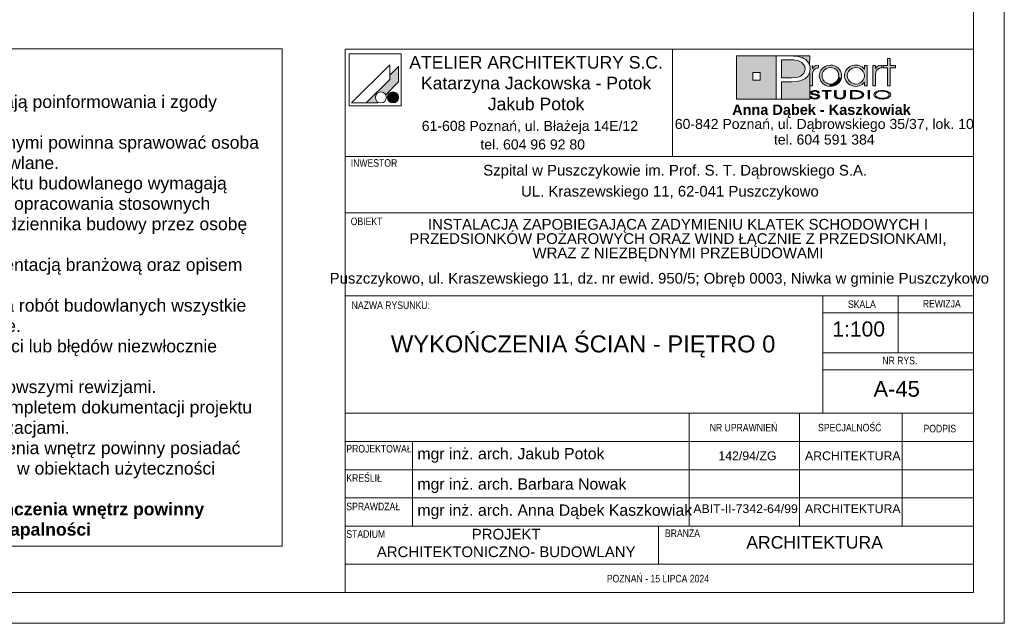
# Paper-space layout 'A-45 WYKOŃCZENIA ŚCIAN - PIĘTRO 0' of a CAD drawing. Header units: millimetres. Extents: x 0 to 500, y 0 to 400.
# Tile 12 of 15: x 343 to 500, y 0 to 96. Entities that reach past the tile are written whole.
import ezdxf
from ezdxf.xclip import XClip

# ---------------------------------------------------------------- set-up
doc = ezdxf.new("R2010")
doc.units = ezdxf.units.MM
doc.header["$MEASUREMENT"] = 0
doc.header["$XCLIPFRAME"] = 0
doc.layers.add('0_Nr_pióra__2', color=8, linetype='Continuous', lineweight=13)
doc.layers.add('A_Arkusz_Nr_pióra__1', color=7, linetype='Continuous', lineweight=20)
for name, color, linetype, lineweight, true_color in [('0_Nr_pióra__249', 7, 'Continuous', 5, 0x191919), ('A_Arkusz_Nr_pióra__19', 7, 'Continuous', 5, 0x191919), ('A_Arkusz_Nr_pióra__255', 7, 'Continuous', 15, 0x242424)]:
    doc.layers.add(name, color=color, linetype=linetype, lineweight=lineweight, true_color=true_color)
doc.styles.add('STYL_AUTOMATYCZNY_1', font='arial.ttf')
doc.styles.add('STYL_AUTOMATYCZNY_2', font='ARIALN.TTF')
doc.styles.add('STYL_AUTOMATYCZNY_3', font='arial.ttf')

# ---------------------------------------------------------------- blocks, each defined once
blk = doc.blocks.new('Rysunek_4_4', base_point=(-1971.26, -490.2))
at = {"layer": '0_Nr_pióra__2', "color": 8, "linetype": 'Continuous', "lineweight": 13}
for p, q in [((385.09, 91.49), (290.67, 91.49)), ((290.67, 91.49), (290.67, 12.31)), ((385.09, 12.31), (385.09, 91.49)), ((290.67, 12.31), (385.09, 12.31))]:
    blk.add_line(p, q, dxfattribs=at)
at = {"layer": '0_Nr_pióra__2', "color": 8, "linetype": 'Continuous', "lineweight": 13, "insert": (291.17, 90.54), "char_height": 2, "width": 93.4245, "attachment_point": 1, "line_spacing_factor": 0.972584, "style": 'STYL_AUTOMATYCZNY_1'}
blk.add_mtext('\\A1;{\\pql;\\fArial|b0|i0|c238|p0;\\W1.000000;UWAGI:\\P\\pql;\\fArial|b0|i0|c238|p0;\\W1.000000;\\P\\pql;\\fArial|b0|i0|c238|p0;\\W1.000000;1. Wszystkie zmiany w projekcie wymagają poinformowania i zgody Projektanta.\\P\\pql;\\fArial|b0|i0|c238|p0;\\W1.000000;2. Nadzór autorski nad pracami budowlanymi powinna sprawować osoba posiadająca stosowne uprawnienia budowlane.\\P\\pql;\\fArial|b0|i0|c238|p0;\\W1.000000;3. Zmiany nieistotne w stosunku do projektu budowlanego wymagają poinformowania i zgody Projektanta oraz opracowania stosownych rysunków rewizyjnych, a także wpisu do dziennika budowy przez osobę pełniącą nadzór autorski.\\P\\pql;\\fArial|b0|i0|c238|p0;\\W1.000000;4. Rysunki rozpatrywać łącznie z dokumentacją branżową oraz opisem technicznym.\\P\\pql;\\pt3.76365;\\fArial|b0|i0|c238|p0;\\W1.000000;5. Przed przystąpieniem do wykonywania robót budowlanych wszystkie wymiary należy zweryfikować na budowie.\\P\\pql;\\fArial|b0|i0|c238|p0;\\W1.000000;6. W przypadku stwierdzenia niezgodności lub błędów niezwłocznie powiadomić Projektanta.\\P\\pql;\\fArial|b0|i0|c238|p0;\\W1.000000;7. Rozpatrywać rysunki wyłącznie z najnowszymi rewizjami.\\P\\pql;\\fArial|b0|i0|c238|p0;\\W1.000000;8. Do realizacji przystąpić wyłącznie z kompletem dokumentacji projektu wykonawczego z jego rewizjami i aktualizacjami.\\P\\pql;\\fArial|b0|i0|c238|p0;\\W1.000000;9. Wszystke materiały użyte do wykończenia wnętrz powinny posiadać świadectwo dopuszczenia do stosowania w obiektach użyteczności publicznej, wydane przez PZH.\\P\\pql;\\fArial|b1|i0|c238|p0;\\W1.000000;10.Wszystke materiały użyte do wykończenia wnętrz powinny posiadać atesty świadczące o trudnozapalności}', dxfattribs=at)

psp = doc.layouts.new('A-45 WYKOŃCZENIA ŚCIAN - PIĘTRO 0')

# ---------------------------------------------------------------- hatches: boundary and pattern name
at = {"layer": 'A_Arkusz_Nr_pióra__19', "linetype": 'Continuous', "lineweight": 0, "true_color": 0x131313}
h = psp.add_hatch(color=250, dxfattribs=at)
h.paths.add_polyline_path([(457.36, 90.34), (463.71, 90.34), (463.71, 83.46), (457.36, 83.46)])
h.paths.add_polyline_path([(459.96, 87.69), (461.15, 87.69), (461.15, 86.49), (459.96, 86.49)], flags=0)
for points in [[(466.17, 89.71), (465.71, 89.72), (464.53, 89.72), (464.53, 86.86), (466.06, 86.86), (466.69, 86.89), (467.19, 86.98), (467.59, 87.13), (467.79, 87.26), (467.96, 87.42), (468.11, 87.61), (468.21, 87.83), (468.28, 88.05), (468.3, 88.28), (468.24, 88.67), (468.07, 89), (467.78, 89.3), (467.48, 89.48), (467.12, 89.62), (466.71, 89.69), (466.5, 89.71)], [(469.03, 90.34), (469.02, 88.83), (468.99, 88.95), (468.83, 89.25), (468.63, 89.52), (468.39, 89.75), (468.11, 89.94), (467.83, 90.07), (467.54, 90.17), (467.23, 90.25), (466.87, 90.3), (466.07, 90.33), (466.02, 90.34)], [(464.53, 83.46), (469.03, 83.46), (469.03, 87.7), (468.73, 87.14), (468.24, 86.71), (467.69, 86.45), (467.02, 86.29), (466.24, 86.24), (464.53, 86.24)]]:
    psp.add_hatch(color=250, dxfattribs=at).paths.add_polyline_path(points)
at = {"layer": 'A_Arkusz_Nr_pióra__19', "linetype": 'Continuous', "lineweight": 5, "true_color": 0x191919}
for points in [[(481.85, 85.58), (481.41, 85.58), (481.41, 88.44), (480.7, 88.44), (480.7, 88.81), (481.41, 88.81), (481.41, 89.94), (481.85, 89.94), (481.85, 88.81), (482.66, 88.81), (482.66, 88.44), (481.85, 88.44)], [(403.6, 88.67), (402.2, 87.26), (402.2, 86.61), (398.43, 82.85), (400.24, 82.85), (400.35, 82.96), (400.22, 83.05), (400.11, 83.16), (400.02, 83.29), (399.96, 83.43), (399.92, 83.58), (399.91, 83.73), (399.92, 83.88), (399.96, 84.03), (400.02, 84.17), (400.11, 84.3), (400.22, 84.4), (400.35, 84.49), (400.49, 84.56), (400.64, 84.6), (400.79, 84.61), (400.94, 84.6), (401.09, 84.56), (401.23, 84.49), (401.36, 84.4), (401.46, 84.3), (401.56, 84.16), (403.6, 86.21), (403.6, 86.51)], [(403.6, 86.21), (403.6, 88.67), (402.2, 87.26), (402.2, 86.61), (398.43, 82.85), (400.24, 82.85), (400.35, 82.96, -1.314777), (401.56, 84.16)], [(469.46, 88.83), (469.02, 88.83), (469.02, 85.58), (469.48, 85.58), (469.49, 87.54, -0.145311), (469.61, 87.99, -0.140329), (470.1, 88.38), (470.45, 88.45), (470.45, 88.88), (470.01, 88.81), (469.68, 88.63), (469.46, 88.34)], [(470.56, 87.22), (470.58, 87.43), (470.63, 87.65), (470.71, 87.86), (470.82, 88.06), (470.95, 88.25), (471.11, 88.41), (471.48, 88.67), (471.88, 88.83), (472.33, 88.89), (472.35, 88.89), (472.33, 88.52), (472.17, 88.51), (472, 88.47), (471.83, 88.41), (471.67, 88.34), (471.53, 88.24), (471.39, 88.13), (471.17, 87.86), (471.04, 87.55), (471, 87.2), (471.04, 86.84), (471.18, 86.52), (471.4, 86.24), (471.68, 86.04), (471.99, 85.91), (472.17, 85.89), (472.15, 85.52), (471.88, 85.55), (471.47, 85.71), (471.11, 85.97), (470.8, 86.33), (470.62, 86.75)], [(472.33, 88.52), (472.68, 88.47), (473, 88.33), (473.29, 88.11), (473.5, 87.85), (473.62, 87.55), (473.67, 87.21), (473.64, 86.96), (474.05, 86.8), (474.07, 86.87), (474.1, 87.2), (474.08, 87.43), (474.03, 87.67), (473.93, 87.91), (473.77, 88.17), (473.56, 88.4), (473.3, 88.6), (473, 88.76), (472.68, 88.85), (472.35, 88.89)], [(480.14, 88.38), (480.05, 88.34), (479.97, 88.29), (479.87, 88.23), (479.76, 88.12), (479.67, 88.01), (479.6, 87.9), (479.56, 87.78), (479.53, 87.63), (479.52, 87.46), (479.52, 85.58), (479.07, 85.58), (479.07, 88.81), (479.5, 88.81), (479.5, 88.34), (479.72, 88.63), (480.05, 88.81), (480.49, 88.88), (480.49, 88.45), (480.36, 88.43), (480.24, 88.41)], [(472.86, 85.58), (472.6, 85.52), (472.33, 85.5), (472.15, 85.52), (472.17, 85.89), (472.34, 85.87), (472.69, 85.91), (473, 86.04), (473.28, 86.26), (473.5, 86.53), (473.62, 86.85), (473.64, 86.96), (474.05, 86.8), (473.97, 86.56), (473.8, 86.26), (473.61, 86.03), (473.38, 85.84), (473.12, 85.68)], [(470.29, 84.49), (470.55, 84.49), (470.53, 84.59), (470.47, 84.67), (470.35, 84.75), (470.21, 84.81), (470.04, 84.84), (469.85, 84.85), (469.66, 84.84), (469.49, 84.8), (469.34, 84.74), (469.23, 84.67), (469.16, 84.59), (469.14, 84.5), (469.16, 84.4), (469.22, 84.33), (469.32, 84.26), (469.4, 84.22), (469.47, 84.2), (469.53, 84.19), (469.65, 84.16), (469.76, 84.15), (469.88, 84.13), (469.99, 84.11), (470.07, 84.09), (470.15, 84.07), (470.16, 84.22), (470.04, 84.24), (469.88, 84.26), (469.69, 84.3), (469.6, 84.32), (469.52, 84.35), (469.45, 84.39), (469.41, 84.44), (469.4, 84.5), (469.42, 84.57), (469.46, 84.62), (469.54, 84.67), (469.62, 84.7), (469.72, 84.73), (469.81, 84.73), (469.9, 84.73), (469.99, 84.72), (470.07, 84.7), (470.15, 84.67), (470.22, 84.62), (470.27, 84.56)], [(471.85, 83.5), (471.6, 83.5), (471.6, 84.71), (471.02, 84.71), (471.02, 84.83), (472.43, 84.83), (472.43, 84.71), (471.85, 84.71)], [(474.45, 83.6), (474.36, 83.56), (474.25, 83.52), (474.12, 83.5), (473.99, 83.48), (473.86, 83.48), (473.67, 83.49), (473.5, 83.52), (473.34, 83.56), (473.15, 83.67), (473.03, 83.82), (473, 84), (473, 84.83), (473.25, 84.83), (473.25, 84), (473.26, 83.9), (473.31, 83.81), (473.37, 83.74, 0.154269), (473.86, 83.61, 0.149724), (474.34, 83.73), (474.41, 83.81)], [(474.41, 83.81), (474.45, 83.9), (474.46, 84), (474.46, 84.83), (474.72, 84.83), (474.72, 84), (474.7, 83.86), (474.63, 83.74), (474.53, 83.65), (474.45, 83.6)], [(475.76, 83.62), (476.04, 83.62), (476.04, 83.5), (475.51, 83.5), (475.51, 84.83), (476.04, 84.83), (476.04, 84.71), (475.76, 84.71)], [(476.23, 84.83), (476.55, 84.82), (476.75, 84.79), (476.75, 84.66), (476.59, 84.68), (476.38, 84.7), (476.13, 84.71), (476.04, 84.71), (476.04, 84.83)], [(477.07, 84.72), (477.23, 84.65), (477.36, 84.58), (477.48, 84.49), (477.57, 84.38), (477.62, 84.27), (477.64, 84.16), (477.61, 84.02), (477.53, 83.89), (477.39, 83.77), (477.25, 83.68), (477.09, 83.62), (476.92, 83.57), (476.74, 83.53), (476.74, 83.67), (476.88, 83.7), (477.07, 83.77), (477.22, 83.87), (477.31, 83.96), (477.37, 84.06), (477.39, 84.17), (477.37, 84.28), (477.3, 84.38), (477.21, 84.47), (477.08, 84.55), (476.93, 84.61), (476.75, 84.66), (476.75, 84.79), (476.83, 84.78)], [(478.57, 83.5), (478.32, 83.5), (478.32, 84.83), (478.57, 84.83)], [(402.36, 84.53), (403.02, 82.9, -0.39153), (401.92, 83.36, -0.418968)], [(402.36, 84.53), (403.02, 82.9, 0.455663), (403.49, 84.15, 0.390402)], [(469.33, 83.87), (469.06, 83.87), (469.08, 83.79), (469.13, 83.71), (469.2, 83.64), (469.28, 83.59), (469.36, 83.56), (469.43, 83.54), (469.48, 83.52), (469.61, 83.49), (469.74, 83.48), (469.82, 83.49), (469.9, 83.48), (470.05, 83.49), (470.24, 83.53), (470.41, 83.6), (470.52, 83.68), (470.59, 83.77), (470.62, 83.87), (470.61, 83.92), (470.58, 83.98), (470.55, 84.03), (470.49, 84.08), (470.44, 84.12), (470.35, 84.16), (470.3, 84.18), (470.2, 84.21), (470.16, 84.22), (470.15, 84.07), (470.19, 84.05), (470.29, 84), (470.34, 83.93), (470.36, 83.86), (470.35, 83.8), (470.31, 83.74), (470.23, 83.68), (470.17, 83.65), (470.11, 83.64), (470.02, 83.61), (469.94, 83.6), (469.87, 83.6), (469.8, 83.6), (469.71, 83.61), (469.63, 83.62), (469.56, 83.64), (469.49, 83.67), (469.45, 83.7), (469.39, 83.74), (469.35, 83.8)], [(476.74, 83.53), (476.72, 83.53), (476.5, 83.51), (476.25, 83.5), (476.04, 83.5), (476.04, 83.62), (476.13, 83.62), (476.28, 83.62), (476.45, 83.63), (476.53, 83.63), (476.66, 83.65), (476.74, 83.67)]]:
    psp.add_hatch(color=250, dxfattribs=at).paths.add_polyline_path(points)
h = psp.add_hatch(color=250, dxfattribs=at)
h.paths.add_polyline_path([(477.73, 86.15), (477.36, 85.79), (476.91, 85.57), (476.39, 85.5), (476.06, 85.53), (475.75, 85.61), (475.44, 85.75), (475.18, 85.92), (474.96, 86.14), (474.78, 86.41), (474.66, 86.67), (474.59, 86.93), (474.57, 87.2), (474.58, 87.41), (474.63, 87.61), (474.7, 87.82), (474.79, 88.02), (474.91, 88.19), (475.05, 88.36), (475.24, 88.52), (475.44, 88.65), (475.67, 88.76), (475.91, 88.83), (476.15, 88.87), (476.4, 88.89), (476.67, 88.87), (476.92, 88.81), (477.15, 88.72), (477.37, 88.59), (477.56, 88.43), (477.73, 88.24), (477.73, 88.51), (477.73, 88.81), (478.17, 88.81), (478.17, 87.53), (478.17, 85.58), (477.73, 85.58), (477.73, 85.83)])
h.paths.add_polyline_path([(475.81, 88.38, 0.471077), (475.22, 86.5, 0.494724), (477.4, 86.34, 0.387258), (477.36, 88.1, 0.314042)], flags=0)
h = psp.add_hatch(color=250, dxfattribs=at)
h.paths.add_polyline_path([(480.59, 84.85, 0.130991), (479.56, 84.6, 0.250658), (479.25, 84.17, 0.250617), (479.5, 83.77, 0.141351), (480.59, 83.48, 0.117723), (481.58, 83.7, 0.245905), (481.93, 84.16, 0.237366), (481.68, 84.56, 0.143887)])
h.paths.add_polyline_path([(480.59, 84.73, 0.128597), (479.81, 84.56), (479.72, 84.5), (479.65, 84.45), (479.58, 84.37), (479.54, 84.31), (479.51, 84.24), (479.5, 84.17), (479.53, 84.03), (479.62, 83.91), (479.78, 83.79, 0.126974), (480.59, 83.6, 0.113214), (481.35, 83.76), (481.49, 83.86), (481.58, 83.93), (481.63, 84.01), (481.66, 84.08), (481.67, 84.16), (481.65, 84.26), (481.6, 84.36), (481.52, 84.45), (481.39, 84.55, 0.11716)], flags=0)

# ---------------------------------------------------------------- linework, layer by layer
at = {"layer": '0_Nr_pióra__249', "color": 250, "linetype": 'Continuous', "lineweight": 5, "true_color": 0x191919}
for p, q in [((395.75, 90.68), (395.75, 82.41)), ((404.01, 90.68), (395.75, 90.68)), ((404.01, 90.68), (404.01, 82.41)), ((457.36, 90.34), (469.03, 90.34)), ((457.36, 83.46), (457.36, 90.34)), ((463.71, 83.46), (463.71, 90.34)), ((463.71, 90.34), (465.99, 90.34)), ((464.53, 89.72), (464.53, 86.86)), ((465.71, 89.72), (464.53, 89.72)), ((466.17, 89.71), (465.71, 89.72)), ((465.99, 90.34), (466.46, 90.33)), ((466.5, 89.71), (466.17, 89.71)), ((466.46, 90.33), (466.87, 90.3)), ((466.71, 89.69), (466.5, 89.71)), ((467.12, 89.62), (466.71, 89.69)), ((466.87, 90.3), (467.23, 90.25)), ((467.48, 89.48), (467.12, 89.62)), ((467.23, 90.25), (467.54, 90.17)), ((467.79, 89.29), (467.48, 89.48)), ((467.54, 90.17), (467.83, 90.07)), ((467.83, 90.07), (468.11, 89.94)), ((468.11, 89.94), (468.39, 89.75)), ((468.39, 89.75), (468.63, 89.52)), ((468.63, 89.52), (468.83, 89.25)), ((469.03, 90.34), (469.02, 88.81)), ((481.41, 88.81), (481.41, 89.94)), ((481.41, 89.94), (481.85, 89.94)), ((481.85, 89.94), (481.85, 88.81)), ((402.2, 88.91), (396.13, 82.85)), ((402.2, 88.91), (402.2, 86.61)), ((403.6, 88.67), (402.2, 87.26)), ((403.6, 88.67), (403.6, 86.51)), ((468.07, 89), (467.79, 89.29)), ((468.24, 88.67), (468.07, 89)), ((468.11, 87.61), (468.21, 87.83)), ((468.21, 87.83), (468.28, 88.05)), ((468.3, 88.28), (468.24, 88.67)), ((468.28, 88.05), (468.3, 88.28)), ((468.83, 89.25), (468.99, 88.95)), ((468.99, 88.95), (469.08, 88.62)), ((469.12, 88.27), (469.02, 87.66)), ((469.08, 88.62), (469.12, 88.27)), ((469.46, 88.81), (469.46, 88.34)), ((469.46, 88.34), (469.68, 88.63)), ((469.52, 87.78), (469.49, 87.63)), ((469.56, 87.9), (469.52, 87.78)), ((469.63, 88.01), (469.56, 87.9)), ((469.72, 88.12), (469.63, 88.01)), ((469.68, 88.63), (470.01, 88.81)), ((469.83, 88.23), (469.72, 88.12)), ((469.92, 88.29), (469.83, 88.23)), ((470.01, 88.34), (469.92, 88.29)), ((470.01, 88.81), (470.45, 88.88)), ((470.1, 88.38), (470.01, 88.34)), ((470.2, 88.41), (470.1, 88.38)), ((470.32, 88.43), (470.2, 88.41)), ((470.45, 88.45), (470.32, 88.43)), ((470.45, 88.88), (470.45, 88.45)), ((470.63, 87.65), (470.71, 87.86)), ((470.71, 87.86), (470.82, 88.06)), ((470.82, 88.06), (470.95, 88.25)), ((470.95, 88.25), (471.11, 88.41)), ((471.17, 87.86), (471.04, 87.55)), ((471.11, 88.41), (471.48, 88.67)), ((471.39, 88.13), (471.17, 87.86)), ((471.53, 88.24), (471.39, 88.13)), ((471.48, 88.67), (471.88, 88.83)), ((471.67, 88.34), (471.53, 88.24)), ((471.83, 88.41), (471.67, 88.34)), ((472, 88.47), (471.83, 88.41)), ((471.88, 88.83), (472.33, 88.89)), ((472.17, 88.51), (472, 88.47)), ((472.34, 88.52), (472.17, 88.51)), ((472.33, 88.89), (472.67, 88.86)), ((472.68, 88.47), (472.34, 88.52)), ((472.67, 88.86), (473, 88.76)), ((473, 88.33), (472.68, 88.47)), ((473, 88.76), (473.3, 88.6)), ((473.29, 88.11), (473, 88.33)), ((473.5, 87.85), (473.29, 88.11)), ((473.3, 88.6), (473.56, 88.4)), ((473.62, 87.55), (473.5, 87.85)), ((473.56, 88.4), (473.77, 88.17)), ((473.77, 88.17), (473.94, 87.9)), ((473.94, 87.9), (474.03, 87.67)), ((474.63, 87.61), (474.7, 87.82)), ((474.7, 87.82), (474.79, 88.02)), ((474.79, 88.02), (474.91, 88.19)), ((474.91, 88.19), (475.05, 88.36)), ((475.05, 88.36), (475.24, 88.52)), ((475.19, 87.85), (475.05, 87.55)), ((475.41, 88.12), (475.19, 87.85)), ((475.24, 88.52), (475.44, 88.65)), ((475.71, 88.34), (475.41, 88.12)), ((475.44, 88.65), (475.67, 88.76)), ((475.67, 88.76), (475.91, 88.83)), ((476.03, 88.47), (475.71, 88.34)), ((475.91, 88.83), (476.15, 88.87)), ((476.39, 88.52), (476.03, 88.47)), ((476.15, 88.87), (476.4, 88.89)), ((476.75, 88.47), (476.39, 88.52)), ((476.4, 88.89), (476.67, 88.87)), ((476.67, 88.87), (476.92, 88.81)), ((477.06, 88.34), (476.75, 88.47)), ((476.92, 88.81), (477.15, 88.72)), ((477.34, 88.12), (477.06, 88.34)), ((477.15, 88.72), (477.37, 88.59)), ((477.56, 87.85), (477.34, 88.12)), ((477.37, 88.59), (477.56, 88.43)), ((477.56, 88.43), (477.73, 88.24)), ((477.69, 87.54), (477.56, 87.85)), ((477.73, 88.24), (477.73, 88.81)), ((477.73, 88.81), (478.17, 88.81)), ((478.17, 88.81), (478.17, 85.58)), ((479.07, 85.58), (479.07, 88.81)), ((479.07, 88.81), (479.5, 88.81)), ((479.5, 88.81), (479.5, 88.34)), ((479.5, 88.34), (479.72, 88.63)), ((479.56, 87.78), (479.53, 87.63)), ((479.6, 87.9), (479.56, 87.78)), ((479.67, 88.01), (479.6, 87.9)), ((479.76, 88.12), (479.67, 88.01)), ((479.72, 88.63), (480.05, 88.81)), ((479.87, 88.23), (479.76, 88.12)), ((479.97, 88.29), (479.87, 88.23)), ((480.05, 88.34), (479.97, 88.29)), ((480.05, 88.81), (480.49, 88.88)), ((480.14, 88.38), (480.05, 88.34)), ((480.24, 88.41), (480.14, 88.38)), ((480.36, 88.43), (480.24, 88.41)), ((480.49, 88.45), (480.36, 88.43)), ((480.49, 88.88), (480.49, 88.45)), ((480.7, 88.44), (480.7, 88.81)), ((480.7, 88.81), (481.41, 88.81)), ((481.41, 88.44), (480.7, 88.44)), ((481.41, 85.58), (481.41, 88.44)), ((481.85, 88.81), (482.66, 88.81)), ((482.66, 88.44), (481.85, 88.44)), ((481.85, 88.44), (481.85, 85.58)), ((482.66, 88.81), (482.66, 88.44)), ((402.2, 86.61), (398.43, 82.85)), ((403.6, 86.21), (401.56, 84.16)), ((403.6, 86.51), (403.6, 86.21)), ((459.96, 87.69), (461.15, 87.69)), ((459.96, 87.69), (461.15, 87.69)), ((459.96, 86.49), (459.96, 87.69)), ((461.15, 86.49), (459.96, 86.49)), ((461.15, 87.69), (461.15, 86.49)), ((461.15, 87.69), (461.15, 86.49)), ((464.53, 86.86), (466.06, 86.86)), ((464.53, 86.24), (464.53, 83.46)), ((466.19, 86.24), (464.53, 86.24)), ((466.06, 86.86), (466.69, 86.89)), ((467, 86.29), (466.19, 86.24)), ((466.69, 86.89), (467.19, 86.98)), ((467.69, 86.45), (467, 86.29)), ((467.19, 86.98), (467.59, 87.13)), ((467.59, 87.13), (467.79, 87.26)), ((468.24, 86.71), (467.69, 86.45)), ((467.79, 87.26), (467.96, 87.42)), ((467.96, 87.42), (468.11, 87.61)), ((468.73, 87.14), (468.24, 86.71)), ((469.02, 87.66), (468.73, 87.14)), ((469.03, 87.67), (469.03, 83.46)), ((469.49, 87.63), (469.48, 87.46)), ((469.48, 87.46), (469.48, 85.58)), ((470.56, 87.22), (470.58, 87.43)), ((470.62, 86.75), (470.56, 87.22)), ((470.58, 87.43), (470.63, 87.65)), ((470.8, 86.33), (470.62, 86.75)), ((471.11, 85.97), (470.8, 86.33)), ((471.04, 87.55), (471, 87.2)), ((471, 87.2), (471.04, 86.84)), ((471.04, 86.84), (471.18, 86.52)), ((471.18, 86.52), (471.4, 86.24)), ((471.4, 86.24), (471.68, 86.04)), ((473, 86.04), (473.28, 86.26)), ((473.28, 86.26), (473.5, 86.53)), ((473.5, 86.53), (473.62, 86.85)), ((473.8, 86.26), (473.61, 86.03)), ((473.67, 87.21), (473.62, 87.55)), ((473.62, 86.85), (473.67, 87.21)), ((473.97, 86.56), (473.8, 86.26)), ((474.07, 86.87), (473.97, 86.56)), ((474.03, 87.67), (474.08, 87.43)), ((474.1, 87.2), (474.07, 86.87)), ((474.08, 87.43), (474.1, 87.2)), ((474.57, 87.2), (474.58, 87.41)), ((474.59, 86.93), (474.57, 87.2)), ((474.58, 87.41), (474.63, 87.61)), ((474.66, 86.67), (474.59, 86.93)), ((474.78, 86.41), (474.66, 86.67)), ((474.96, 86.14), (474.78, 86.41)), ((475.05, 87.55), (475.01, 87.22)), ((475.01, 87.22), (475.05, 86.87)), ((475.05, 86.87), (475.18, 86.55)), ((475.18, 86.55), (475.4, 86.28)), ((475.4, 86.28), (475.53, 86.16)), ((477.06, 86.05), (477.34, 86.26)), ((477.34, 86.26), (477.56, 86.54)), ((477.56, 86.54), (477.69, 86.85)), ((477.73, 87.19), (477.69, 87.54)), ((477.69, 86.85), (477.73, 87.19)), ((479.53, 87.63), (479.52, 87.46)), ((479.52, 87.46), (479.52, 85.58)), ((469.48, 85.58), (469.02, 85.58)), ((469.16, 84.59), (469.23, 84.67)), ((469.23, 84.67), (469.34, 84.74)), ((469.34, 84.74), (469.49, 84.8)), ((469.46, 84.62), (469.41, 84.56)), ((469.54, 84.67), (469.46, 84.62)), ((469.49, 84.8), (469.66, 84.84)), ((469.62, 84.7), (469.54, 84.67)), ((469.72, 84.73), (469.62, 84.7)), ((469.66, 84.84), (469.85, 84.85)), ((469.83, 84.73), (469.72, 84.73)), ((469.95, 84.72), (469.83, 84.73)), ((469.85, 84.85), (470.04, 84.84)), ((470.06, 84.7), (469.95, 84.72)), ((470.04, 84.84), (470.21, 84.81)), ((470.15, 84.67), (470.06, 84.7)), ((470.22, 84.62), (470.15, 84.67)), ((470.21, 84.81), (470.35, 84.75)), ((470.27, 84.56), (470.22, 84.62)), ((470.35, 84.75), (470.47, 84.67)), ((470.47, 84.67), (470.53, 84.59)), ((471.02, 84.71), (471.02, 84.83)), ((471.02, 84.83), (472.43, 84.83)), ((471.6, 84.71), (471.02, 84.71)), ((471.47, 85.71), (471.11, 85.97)), ((471.88, 85.55), (471.47, 85.71)), ((471.6, 83.5), (471.6, 84.71)), ((471.68, 86.04), (471.99, 85.91)), ((472.43, 84.71), (471.85, 84.71)), ((471.85, 84.71), (471.85, 83.5)), ((472.33, 85.5), (471.88, 85.55)), ((471.99, 85.91), (472.34, 85.87)), ((472.6, 85.52), (472.33, 85.5)), ((472.34, 85.87), (472.69, 85.91)), ((472.43, 84.83), (472.43, 84.71)), ((472.86, 85.58), (472.6, 85.52)), ((472.69, 85.91), (473, 86.04)), ((473.12, 85.68), (472.86, 85.58)), ((473, 84.83), (473.25, 84.83)), ((473, 84), (473, 84.83)), ((473.38, 85.84), (473.12, 85.68)), ((473.25, 84.83), (473.25, 84)), ((473.61, 86.03), (473.38, 85.84)), ((474.46, 84), (474.46, 84.83)), ((474.46, 84.83), (474.72, 84.83)), ((474.72, 84.83), (474.72, 84)), ((475.18, 85.92), (474.96, 86.14)), ((475.44, 85.75), (475.18, 85.92)), ((475.75, 85.61), (475.44, 85.75)), ((475.51, 83.5), (475.51, 84.83)), ((475.51, 84.83), (476.04, 84.83)), ((475.51, 83.5), (475.51, 84.83)), ((475.51, 84.83), (476.23, 84.83)), ((475.53, 86.16), (475.68, 86.06)), ((475.68, 86.06), (475.85, 85.98)), ((476.06, 85.53), (475.75, 85.61)), ((476.04, 84.71), (475.76, 84.71)), ((475.76, 84.71), (475.76, 83.62)), ((476.13, 84.71), (475.76, 84.71)), ((475.76, 84.71), (475.76, 83.62)), ((475.85, 85.98), (476.03, 85.92)), ((476.03, 85.92), (476.21, 85.88)), ((476.04, 84.83), (476.04, 84.71)), ((476.39, 85.5), (476.06, 85.53)), ((476.38, 84.7), (476.13, 84.71)), ((476.21, 85.88), (476.39, 85.87)), ((476.23, 84.83), (476.55, 84.82)), ((476.59, 84.68), (476.38, 84.7)), ((476.39, 85.87), (476.74, 85.91)), ((476.91, 85.57), (476.39, 85.5)), ((476.55, 84.82), (476.83, 84.78)), ((476.77, 84.65), (476.59, 84.68)), ((476.74, 85.91), (477.06, 86.05)), ((476.93, 84.61), (476.77, 84.65)), ((476.83, 84.78), (477.07, 84.72)), ((477.36, 85.79), (476.91, 85.57)), ((477.07, 84.72), (477.23, 84.65)), ((477.23, 84.65), (477.36, 84.58)), ((477.73, 86.15), (477.36, 85.79)), ((477.73, 85.58), (477.73, 86.15)), ((478.17, 85.58), (477.73, 85.58)), ((478.32, 83.5), (478.32, 84.83)), ((478.32, 84.83), (478.57, 84.83)), ((478.32, 83.5), (478.32, 84.83)), ((478.32, 84.83), (478.57, 84.83)), ((478.57, 84.83), (478.57, 83.5)), ((478.57, 84.83), (478.57, 83.5)), ((479.52, 85.58), (479.07, 85.58)), ((479.56, 84.6), (479.73, 84.69)), ((479.73, 84.69), (479.93, 84.76)), ((480.04, 84.66), (479.81, 84.56)), ((479.93, 84.76), (480.14, 84.81)), ((480.3, 84.71), (480.04, 84.66)), ((480.14, 84.81), (480.35, 84.84)), ((480.59, 84.73), (480.3, 84.71)), ((480.35, 84.84), (480.59, 84.85)), ((480.59, 84.85), (480.85, 84.84)), ((480.76, 84.72), (480.59, 84.73)), ((480.93, 84.7), (480.76, 84.72)), ((480.85, 84.84), (481.1, 84.8)), ((481.09, 84.67), (480.93, 84.7)), ((481.26, 84.61), (481.09, 84.67)), ((481.1, 84.8), (481.34, 84.73)), ((481.34, 84.73), (481.53, 84.65)), ((481.85, 85.58), (481.41, 85.58)), ((481.53, 84.65), (481.68, 84.56)), ((469.03, 83.46), (457.36, 83.46)), ((464.53, 83.46), (463.71, 83.46)), ((469.08, 83.79), (469.06, 83.87)), ((469.06, 83.87), (469.33, 83.87)), ((469.13, 83.71), (469.08, 83.79)), ((469.2, 83.64), (469.13, 83.71)), ((469.14, 84.5), (469.16, 84.59)), ((469.16, 84.4), (469.14, 84.5)), ((469.22, 84.33), (469.16, 84.4)), ((469.28, 83.59), (469.2, 83.64)), ((469.32, 84.26), (469.22, 84.33)), ((469.37, 83.55), (469.28, 83.59)), ((469.37, 84.23), (469.32, 84.26)), ((469.33, 83.87), (469.35, 83.8)), ((469.35, 83.8), (469.39, 83.74)), ((469.43, 84.21), (469.37, 84.23)), ((469.48, 83.52), (469.37, 83.55)), ((469.39, 83.74), (469.45, 83.7)), ((469.41, 84.56), (469.4, 84.5)), ((469.4, 84.5), (469.41, 84.44)), ((469.41, 84.44), (469.45, 84.39)), ((469.5, 84.19), (469.43, 84.21)), ((469.45, 84.39), (469.52, 84.35)), ((469.45, 83.7), (469.5, 83.67)), ((469.59, 83.5), (469.48, 83.52)), ((469.58, 84.18), (469.5, 84.19)), ((469.5, 83.67), (469.56, 83.64)), ((469.52, 84.35), (469.6, 84.32)), ((469.56, 83.64), (469.63, 83.62)), ((469.68, 84.16), (469.58, 84.18)), ((469.72, 83.48), (469.59, 83.5)), ((469.6, 84.32), (469.73, 84.29)), ((469.63, 83.62), (469.7, 83.61)), ((469.8, 84.14), (469.68, 84.16)), ((469.7, 83.61), (469.77, 83.6)), ((469.84, 83.48), (469.72, 83.48)), ((469.73, 84.29), (469.89, 84.26)), ((469.77, 83.6), (469.85, 83.6)), ((469.96, 84.12), (469.8, 84.14)), ((470.05, 83.49), (469.84, 83.48)), ((469.85, 83.6), (469.92, 83.6)), ((469.89, 84.26), (470.03, 84.24)), ((469.92, 83.6), (469.98, 83.61)), ((470.09, 84.09), (469.96, 84.12)), ((469.98, 83.61), (470.05, 83.62)), ((470.03, 84.24), (470.13, 84.22)), ((470.05, 83.62), (470.12, 83.64)), ((470.24, 83.53), (470.05, 83.49)), ((470.19, 84.05), (470.09, 84.09)), ((470.12, 83.64), (470.18, 83.66)), ((470.13, 84.22), (470.2, 84.21)), ((470.18, 83.66), (470.23, 83.68)), ((470.29, 84), (470.19, 84.05)), ((470.2, 84.21), (470.25, 84.2)), ((470.23, 83.68), (470.3, 83.74)), ((470.41, 83.6), (470.24, 83.53)), ((470.25, 84.2), (470.31, 84.18)), ((470.29, 84.49), (470.27, 84.56)), ((470.55, 84.49), (470.29, 84.49)), ((470.34, 83.93), (470.29, 84)), ((470.3, 83.74), (470.35, 83.8)), ((470.31, 84.18), (470.36, 84.16)), ((470.36, 83.86), (470.34, 83.93)), ((470.35, 83.8), (470.36, 83.86)), ((470.36, 84.16), (470.44, 84.12)), ((470.52, 83.68), (470.41, 83.6)), ((470.44, 84.12), (470.5, 84.08)), ((470.5, 84.08), (470.55, 84.03)), ((470.59, 83.77), (470.52, 83.68)), ((470.53, 84.59), (470.55, 84.49)), ((470.55, 84.03), (470.59, 83.98)), ((470.59, 83.98), (470.61, 83.92)), ((470.62, 83.87), (470.59, 83.77)), ((470.61, 83.92), (470.62, 83.87)), ((471.85, 83.5), (471.6, 83.5)), ((473.03, 83.82), (473, 84)), ((473.15, 83.67), (473.03, 83.82)), ((473.34, 83.56), (473.15, 83.67)), ((473.25, 84), (473.26, 83.9)), ((473.26, 83.9), (473.31, 83.81)), ((473.31, 83.81), (473.38, 83.73)), ((473.5, 83.52), (473.34, 83.56)), ((473.38, 83.73), (473.43, 83.7)), ((473.43, 83.7), (473.5, 83.67)), ((473.5, 83.67), (473.58, 83.64)), ((473.67, 83.49), (473.5, 83.52)), ((473.58, 83.64), (473.67, 83.62)), ((473.67, 83.62), (473.76, 83.61)), ((473.86, 83.48), (473.67, 83.49)), ((473.76, 83.61), (473.86, 83.61)), ((473.86, 83.61), (473.95, 83.61)), ((473.99, 83.48), (473.86, 83.48)), ((473.95, 83.61), (474.04, 83.62)), ((474.12, 83.5), (473.99, 83.48)), ((474.04, 83.62), (474.13, 83.64)), ((474.25, 83.52), (474.12, 83.5)), ((474.13, 83.64), (474.21, 83.67)), ((474.21, 83.67), (474.28, 83.7)), ((474.36, 83.56), (474.25, 83.52)), ((474.28, 83.7), (474.34, 83.73)), ((474.34, 83.73), (474.41, 83.81)), ((474.45, 83.6), (474.36, 83.56)), ((474.41, 83.81), (474.45, 83.9)), ((474.45, 83.9), (474.46, 84)), ((474.53, 83.65), (474.45, 83.6)), ((474.63, 83.74), (474.53, 83.65)), ((474.7, 83.86), (474.63, 83.74)), ((474.72, 84), (474.7, 83.86)), ((476.04, 83.5), (475.51, 83.5)), ((476.25, 83.5), (475.51, 83.5)), ((475.76, 83.62), (476.04, 83.62)), ((475.76, 83.62), (476.13, 83.62)), ((476.04, 83.62), (476.04, 83.5)), ((476.13, 83.62), (476.35, 83.62)), ((476.5, 83.51), (476.25, 83.5)), ((476.35, 83.62), (476.53, 83.63)), ((476.72, 83.53), (476.5, 83.51)), ((476.53, 83.63), (476.68, 83.65)), ((476.68, 83.65), (476.89, 83.7)), ((476.92, 83.57), (476.72, 83.53)), ((476.89, 83.7), (477.07, 83.77)), ((477.09, 83.62), (476.92, 83.57)), ((477.07, 84.55), (476.93, 84.61)), ((477.2, 84.48), (477.07, 84.55)), ((477.07, 83.77), (477.22, 83.87)), ((477.25, 83.68), (477.09, 83.62)), ((477.3, 84.38), (477.2, 84.48)), ((477.22, 83.87), (477.31, 83.96)), ((477.39, 83.77), (477.25, 83.68)), ((477.37, 84.28), (477.3, 84.38)), ((477.31, 83.96), (477.37, 84.06)), ((477.36, 84.58), (477.48, 84.49)), ((477.39, 84.17), (477.37, 84.28)), ((477.37, 84.06), (477.39, 84.17)), ((477.53, 83.89), (477.39, 83.77)), ((477.48, 84.49), (477.57, 84.38)), ((477.61, 84.02), (477.53, 83.89)), ((477.57, 84.38), (477.62, 84.27)), ((477.64, 84.16), (477.61, 84.02)), ((477.62, 84.27), (477.64, 84.16)), ((478.57, 83.5), (478.32, 83.5)), ((478.57, 83.5), (478.32, 83.5)), ((479.25, 84.17), (479.27, 84.29)), ((479.26, 84.07), (479.25, 84.17)), ((479.31, 83.97), (479.26, 84.07)), ((479.27, 84.29), (479.33, 84.39)), ((479.38, 83.87), (479.31, 83.97)), ((479.33, 84.39), (479.42, 84.5)), ((479.5, 83.77), (479.38, 83.87)), ((479.42, 84.5), (479.56, 84.6)), ((479.51, 84.24), (479.5, 84.17)), ((479.5, 84.17), (479.53, 84.03)), ((479.65, 83.67), (479.5, 83.77)), ((479.54, 84.31), (479.51, 84.24)), ((479.53, 84.03), (479.62, 83.91)), ((479.58, 84.37), (479.54, 84.31)), ((479.64, 84.44), (479.58, 84.37)), ((479.62, 83.91), (479.77, 83.79)), ((479.72, 84.5), (479.64, 84.44)), ((479.84, 83.6), (479.65, 83.67)), ((479.81, 84.56), (479.72, 84.5)), ((479.77, 83.79), (479.88, 83.74)), ((480.07, 83.53), (479.84, 83.6)), ((479.88, 83.74), (480, 83.69)), ((480, 83.69), (480.13, 83.65)), ((480.33, 83.49), (480.07, 83.53)), ((480.13, 83.65), (480.28, 83.62)), ((480.28, 83.62), (480.43, 83.6)), ((480.59, 83.48), (480.33, 83.49)), ((480.43, 83.6), (480.59, 83.6)), ((480.59, 83.6), (480.81, 83.61)), ((480.78, 83.48), (480.59, 83.48)), ((480.97, 83.51), (480.78, 83.48)), ((480.81, 83.61), (481.01, 83.64)), ((481.15, 83.54), (480.97, 83.51)), ((481.01, 83.64), (481.2, 83.7)), ((481.31, 83.59), (481.15, 83.54)), ((481.2, 83.7), (481.35, 83.76)), ((481.4, 84.54), (481.26, 84.61)), ((481.45, 83.64), (481.31, 83.59)), ((481.35, 83.76), (481.48, 83.84)), ((481.52, 84.45), (481.4, 84.54)), ((481.58, 83.7), (481.45, 83.64)), ((481.48, 83.84), (481.58, 83.93)), ((481.6, 84.36), (481.52, 84.45)), ((481.58, 83.93), (481.63, 84.01)), ((481.77, 83.84), (481.58, 83.7)), ((481.65, 84.26), (481.6, 84.36)), ((481.63, 84.01), (481.66, 84.08)), ((481.67, 84.16), (481.65, 84.26)), ((481.66, 84.08), (481.67, 84.16)), ((481.68, 84.56), (481.8, 84.45)), ((481.89, 84), (481.77, 83.84)), ((481.8, 84.45), (481.87, 84.36)), ((481.87, 84.36), (481.91, 84.27)), ((481.93, 84.16), (481.89, 84)), ((481.91, 84.27), (481.93, 84.16)), ((395.75, 82.41), (404.01, 82.41)), ((396.13, 82.85), (400.24, 82.85)), ((400.35, 82.96), (400.24, 82.85))]:
    psp.add_line(p, q, dxfattribs=at)
for centre, start, end in [((400.79, 83.73), 0, 180), ((400.79, 83.73), 180, 0), ((402.72, 83.73), 0, 180), ((402.72, 83.73), 180, 0)]:
    psp.add_arc(centre, 0.882, start, end, dxfattribs=at)
at = {"layer": 'A_Arkusz_Nr_pióra__1', "color": 7, "linetype": 'Continuous', "lineweight": 20}
for p, q in [((495.1, 395.1), (495.1, 4.9)), ((495.1, 4.9), (29.9, 4.9))]:
    psp.add_line(p, q, dxfattribs=at)
at = {"layer": 'A_Arkusz_Nr_pióra__1', "color": 7, "linetype": 'Continuous', "lineweight": 20, "flags": 128}
psp.add_lwpolyline([(0, 400), (500, 400), (500, 0), (0, 0)], close=True, dxfattribs=at)
at = {"layer": 'A_Arkusz_Nr_pióra__255', "color": 250, "linetype": 'Continuous', "lineweight": 15, "true_color": 0x242424}
for p, q in [((395.1, 91.43), (495.1, 91.43)), ((395.1, 91.43), (395.1, 74.35)), ((447.22, 91.43), (447.22, 74.35)), ((395.1, 74.35), (495.1, 74.35)), ((395.1, 74.35), (395.1, 4.9)), ((495.1, 74.35), (395.1, 74.35)), ((395.1, 65.35), (495.1, 65.35)), ((395.1, 52.15), (495.1, 52.15)), ((471.1, 33.46), (471.1, 52.15)), ((483.1, 43.06), (483.1, 52.15)), ((471.1, 49.43), (495.1, 49.43)), ((471.1, 43.06), (495.1, 43.06)), ((471.1, 40.34), (495.1, 40.34)), ((395.1, 33.46), (495.1, 33.46)), ((449.85, 15.46), (449.85, 33.46)), ((467.43, 15.46), (467.43, 33.46)), ((483.75, 15.46), (483.75, 33.46)), ((395.1, 28.96), (495.1, 28.96)), ((405.8, 15.46), (405.8, 28.96)), ((395.1, 24.46), (495.1, 24.46)), ((395.1, 19.96), (495.1, 19.96)), ((405.8, 19.96), (495.1, 19.96)), ((395.1, 15.46), (494.96, 15.46)), ((409.1, 15.46), (495.1, 15.46)), ((444.96, 15.46), (444.96, 9.4)), ((395.1, 9.4), (495.1, 9.4)), ((395.1, 9.4), (495.1, 9.4))]:
    psp.add_line(p, q, dxfattribs=at)

# ---------------------------------------------------------------- block references
at = {"color": 37, "linetype": 'Continuous', "lineweight": 5, "true_color": 0x656532}
ref = psp.add_blockref('Rysunek_4_4', (-1971.26, -490.2), dxfattribs=at)
XClip(ref).set_block_clipping_path([(289.3061920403, 11.0388727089), (386.7231034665, 93.0344340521)])

# ---------------------------------------------------------------- texts
at = {"layer": 'A_Arkusz_Nr_pióra__19', "color": 250, "linetype": 'Continuous', "lineweight": 5, "true_color": 0x191919, "attachment_point": 5}
for s, insert, char_height, style in [('\\A1;{\\pqc;\\fArial|b0|i0|c238|p0;\\W1.000000;ATELIER ARCHITEKTURY S.C.}', (425.49, 89.31), 1.9999, 'STYL_AUTOMATYCZNY_1'), ('\\A1;{\\pqc;\\fArial|b0|i0|c238|p0;\\W1.000000;Katarzyna Jackowska - Potok}', (425.49, 85.72), 1.9999, 'STYL_AUTOMATYCZNY_1'), ('\\A1;{\\pqc;\\fArial|b0|i0|c238|p0;\\W1.000000;Jakub Potok}', (425.49, 82.68), 1.9999, 'STYL_AUTOMATYCZNY_1'), ('\\A1;{\\pqc;\\fArial|b1|i0|c238|p0;\\W1.000000;Anna Dąbek - Kaszkowiak}', (470.91, 81.53), 1.6499, 'STYL_AUTOMATYCZNY_3'), ('\\A1;{\\pqc;\\fArial|b0|i0|c238|p0;\\W1.000000;61-608 Poznań, ul. Błażeja 14E/12}', (424.5, 78.96), 1.5999, 'STYL_AUTOMATYCZNY_1'), ('\\A1;{\\pqc;\\fArial|b0|i0|c238|p0;\\W1.000000;tel. 604 96 92 80}', (424.95, 76.24), 1.5999, 'STYL_AUTOMATYCZNY_1')]:
    psp.add_mtext(s, dxfattribs=dict(at, insert=insert, char_height=char_height, style=style))
at = {"layer": 'A_Arkusz_Nr_pióra__19', "color": 250, "linetype": 'Continuous', "lineweight": 5, "true_color": 0x191919, "insert": (471.35, 78.26), "char_height": 1.59993, "attachment_point": 5, "line_spacing_factor": 0.931904, "style": 'STYL_AUTOMATYCZNY_1'}
psp.add_mtext('\\A1;{\\pqc;\\fArial|b0|i0|c238|p0;\\W1.000000;6\\fArial|b0|i0|c238|p0;\\W1.000000;0\\fArial|b0|i0|c238|p0;\\W1.000000;-\\fArial|b0|i0|c238|p0;\\W1.000000;842\\fArial|b0|i0|c238|p0;\\W1.000000; Poznań, ul. Dąbrowskiego \\fArial|b0|i0|c238|p0;\\W1.000000;35/37, lok. 10\\P\\pqc;\\fArial|b0|i0|c238|p0;\\W1.000000;tel. 604 591 384}', dxfattribs=at)
at = {"layer": 'A_Arkusz_Nr_pióra__255', "color": 250, "linetype": 'Continuous', "lineweight": 15, "true_color": 0x242424}
for s, insert, char_height, attachment_point, style in [('\\A1;{\\pql;\\fArial Narrow|b0|i0|c238|p0;\\W1.000000;INWESTOR}', (395.99, 73.29), 1.2, 4, 'STYL_AUTOMATYCZNY_2'), ('\\A1;{\\pql;\\fArial|b0|i0|c238|p0;\\W1.000000;Szpital w Puszczykowie im. Prof. S. T. Dąbrowskiego S.A.}', (417.07, 71.89), 1.7, 4, 'STYL_AUTOMATYCZNY_1'), ('\\A1;{\\pqc;\\fArial|b0|i0|c238|p0;\\W1.000000;UL. Kraszewskiego 11, 62-041 Puszczykowo}', (446.79, 68.54), 1.7, 5, 'STYL_AUTOMATYCZNY_1'), ('\\A1;{\\pql;\\fArial Narrow|b0|i0|c238|p0;\\W1.000000;OBIEKT}', (395.99, 63.99), 1.2, 4, 'STYL_AUTOMATYCZNY_2'), ('\\A1;{\\pql;\\fArial Narrow|b0|i0|c238|p0;\\W1.000000;NAZWA RYSUNKU:}', (396.14, 50.64), 1.2, 4, 'STYL_AUTOMATYCZNY_2'), ('\\A1;{\\pql;\\fArial Narrow|b0|i0|c238|p0;\\W1.000000;SKALA}', (475.12, 50.8), 1.2, 4, 'STYL_AUTOMATYCZNY_2'), ('\\A1;{\\pql;\\fArial Narrow|b0|i0|c238|p0;\\W1.000000;REWIZJA}', (487.03, 50.89), 1.2, 4, 'STYL_AUTOMATYCZNY_2'), ('\\A1;{\\pql;\\fArial|b0|i0|c238|p0;\\W1.000000;1:100}', (472.63, 46.85), 2.3999, 4, 'STYL_AUTOMATYCZNY_1'), ('\\A1;{\\pqc;\\fArial|b0|i0|c238|p0;\\W1.000000;WYKOŃCZENIA ŚCIAN - PIĘTRO 0}', (432.97, 44.08), 2.7, 5, 'STYL_AUTOMATYCZNY_1'), ('\\A1;{\\pql;\\fArial Narrow|b0|i0|c238|p0;\\W1.000000;NR RYS.}', (480.59, 41.83), 1.2, 4, 'STYL_AUTOMATYCZNY_2'), ('\\A1;{\\pqc;\\fArial|b0|i0|c238|p0;\\W1.000000;A-45}', (482.87, 37.31), 2.5, 5, 'STYL_AUTOMATYCZNY_1'), ('\\A1;{\\pql;\\fArial Narrow|b0|i0|c238|p0;\\W1.000000;NR UPRAWNIEŃ}', (453.12, 31.15), 1.2, 4, 'STYL_AUTOMATYCZNY_2'), ('\\A1;{\\pql;\\fArial Narrow|b0|i0|c238|p0;\\W1.000000;SPECJALNOŚĆ}', (470.36, 31.15), 1.2, 4, 'STYL_AUTOMATYCZNY_2'), ('\\A1;{\\pql;\\fArial Narrow|b0|i0|c238|p0;\\W1.000000;PODPIS}', (487.14, 31), 1.2, 4, 'STYL_AUTOMATYCZNY_2'), ('\\A1;{\\pql;\\fArial Narrow|b0|i0|c238|p0;\\W1.000000;PROJEKTOWAŁ}', (395.29, 27.79), 1.2, 4, 'STYL_AUTOMATYCZNY_2'), ('\\A1;{\\pql;\\fArial|b0|i0|c238|p0;\\W1.000000;mgr inż. arch. Jakub Potok}', (406.6, 26.75), 1.7999, 4, 'STYL_AUTOMATYCZNY_1'), ('\\A1;{\\pql;\\fArial|b0|i0|c238|p0;\\W1.000000;142/94/ZG}', (454.5, 26.66), 1.4, 4, 'STYL_AUTOMATYCZNY_1'), ('\\A1;{\\pql;\\fArial|b0|i0|c238|p0;\\W1.000000;ARCHITEKTURA}', (468.28, 26.66), 1.4, 4, 'STYL_AUTOMATYCZNY_1'), ('\\A1;{\\pql;\\fArial Narrow|b0|i0|c238|p0;\\W1.000000;KREŚLIŁ}', (395.29, 23.13), 1.2, 4, 'STYL_AUTOMATYCZNY_2'), ('\\A1;{\\pql;\\fArial|b0|i0|c238|p0;\\W1.000000;mgr inż. arch. Barbara Nowak}', (406.6, 21.92), 1.7999, 4, 'STYL_AUTOMATYCZNY_1'), ('\\A1;{\\pql;\\fArial Narrow|b0|i0|c238|p0;\\W1.000000;SPRAWDZAŁ}', (395.29, 18.59), 1.2, 4, 'STYL_AUTOMATYCZNY_2'), ('\\A1;{\\pql;\\fArial|b0|i0|c238|p0;\\W1.000000;mgr inż. arch. Anna Dąbek Kaszkowiak }', (406.6, 17.75), 1.7999, 4, 'STYL_AUTOMATYCZNY_1'), ('\\A1;{\\pql;\\fArial|b0|i0|c238|p0;\\W1.000000;ABIT-II-7342-64/99}', (450.51, 18.24), 1.4, 4, 'STYL_AUTOMATYCZNY_1'), ('\\A1;{\\pql;\\fArial|b0|i0|c238|p0;\\W1.000000;ARCHITEKTURA}', (468.28, 18.24), 1.4, 4, 'STYL_AUTOMATYCZNY_1'), ('\\A1;{\\pql;\\fArial Narrow|b0|i0|c238|p0;\\W1.000000;STADIUM}', (395.29, 14.21), 1.2, 4, 'STYL_AUTOMATYCZNY_2'), ('\\A1;{\\pql;\\fArial Narrow|b0|i0|c238|p0;\\W1.000000;BRANŻA}', (445.99, 14.34), 1.2, 4, 'STYL_AUTOMATYCZNY_2'), ('\\A1;{\\pqc;\\fArial|b0|i0|c238|p0;\\W1.000000;ARCHITEKTURA}', (469.81, 12.88), 2, 5, 'STYL_AUTOMATYCZNY_1'), ('\\A1;{\\pql;\\fArial Narrow|b0|i0|c238|p0;\\W1.000000;POZNAŃ - 15 LIPCA 202\\fArial Narrow|b0|i0|c238|p0;\\W1.000000;4}', (436.74, 7.11), 1.19995, 4, 'STYL_AUTOMATYCZNY_2')]:
    psp.add_mtext(s, dxfattribs=dict(at, insert=insert, char_height=char_height, attachment_point=attachment_point, style=style))
at = {"layer": 'A_Arkusz_Nr_pióra__255', "color": 250, "linetype": 'Continuous', "lineweight": 15, "true_color": 0x242424, "char_height": 1.7, "attachment_point": 5, "style": 'STYL_AUTOMATYCZNY_1'}
for s, insert, width, line_spacing_factor in [('\\A1;{\\pqc;\\fArial|b0|i0|c238|p0;\\W1.000000;INSTALACJA ZAPOBIEGAJĄCA ZADYMIENIU KLATEK SCHODOWYCH I PRZEDSIONKÓW POŻAROWYCH ORAZ WIND ŁĄCZNIE Z PRZEDSIONKAMI, WRAZ Z NIEZBĘDNYMI PRZEBUDOWAMI}', (448.07, 61), 92.1354, 0.804067), ('\\A1;{\\pqc;\\fArial|b0|i0|c238|p0;\\W1.000000;Puszczykowo, ul. Kraszewskiego 11, dz. nr ewid. 950/5; Obręb 0003, Niwka w gminie Puszczykowo}', (445.1, 54.68), 100.0009, 0.930913)]:
    psp.add_mtext(s, dxfattribs=dict(at, insert=insert, width=width, line_spacing_factor=line_spacing_factor))
at = {"layer": 'A_Arkusz_Nr_pióra__255', "color": 250, "linetype": 'Continuous', "lineweight": 15, "true_color": 0x242424, "insert": (420.73, 12.78), "char_height": 1.7, "attachment_point": 5, "line_spacing_factor": 0.99104, "style": 'STYL_AUTOMATYCZNY_1'}
psp.add_mtext('\\A1;{\\pqc;\\fArial|b0|i0|c238|p0;\\W1.000000;PROJEKT \\P\\pqc;\\fArial|b0|i0|c238|p0;\\W1.000000;ARCHITEKTONICZNO- BUDOWLANY}', dxfattribs=at)

doc.saveas('drawing.dxf')
